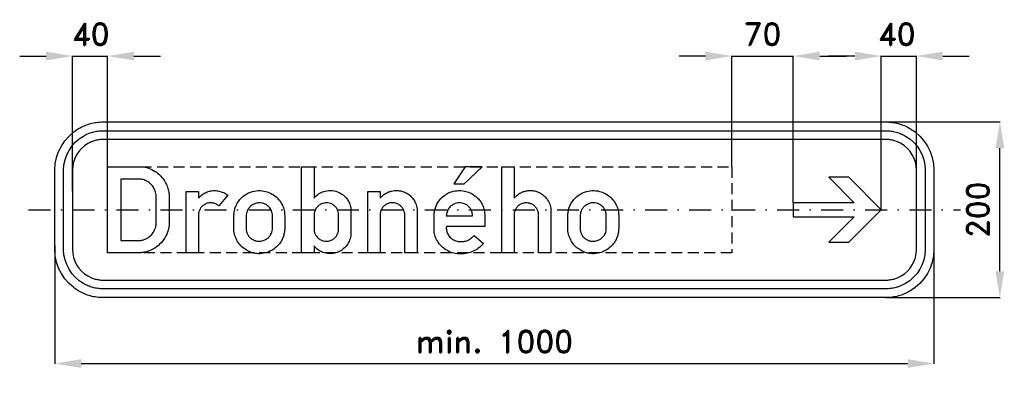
# Model space of a CAD drawing. Header units: millimetres. Extents: x -540 to 580, y -187 to 216.
import ezdxf

# ---------------------------------------------------------------- set-up
doc = ezdxf.new("R2010")
doc.units = ezdxf.units.MM
doc.header["$LTSCALE"] = 5
doc.linetypes.add('ČERCHOVANÁX2', pattern=[2, 1, -0.5, 0, -0.5])
doc.linetypes.add('ČÁRKOVANÁX2', pattern=[1.5, 1, -0.5])
doc.layers.add('Kóty', color=2, linetype='Continuous')
doc.layers.add('Značka', color=7, linetype='Continuous')
doc.styles.get("Standard").update_dxf_attribs({"font": 'romand.shx', "height": 25})
doc.dimstyles.get("Standard").update_dxf_attribs({"dimtxt": 25, "dimasz": 30, "dimexe": 0.18, "dimexo": 0.0625, "dimgap": 12.5, "dimtad": 1, "dimdec": 0, "dimzin": 0, "dimdsep": 46, "dimtxsty": 'Standard', "dimcen": 0.09, "dimadec": 0, "dimazin": 0, "dimtfac": 1, "dimtdec": 0, "dimtofl": 0, "dimtmove": 0, "dimatfit": 3, "dimfxl": 1, "dimtolj": 1, "dimtzin": 0, "dimarcsym": 0})

# ---------------------------------------------------------------- blocks, each defined once
blk = doc.blocks.new('*D2')
at = {"layer": 'Defpoints', "color": 0, "transparency": 16777216}
for p in [(-500, -40.5), (500, -43.7), (500, -175)]:
    blk.add_point(p, dxfattribs=at)
at = {"layer": 'Kóty', "color": 0, "lineweight": -2, "transparency": 16777216}
for p, q in [((-500, -40.6), (-500, -175.2)), ((500, -43.8), (500, -175.2)), ((-470, -175), (470, -175))]:
    blk.add_line(p, q, dxfattribs=at)
at = {"layer": 'Kóty', "color": 0, "transparency": 16777216}
for points in [[(-470, -170), (-470, -180), (-500, -175)], [(470, -170), (470, -180), (500, -175)]]:
    blk.add_solid(points, dxfattribs=at)
at = {"layer": 'Kóty', "color": 0, "transparency": 16777216, "insert": (0, -150), "char_height": 25, "attachment_point": 5}
blk.add_mtext('\\A1;min. 1000', dxfattribs=at)
blk = doc.blocks.new('*D3')
at = {"layer": 'Defpoints', "color": 0, "transparency": 16777216}
for p in [(426.8, 100), (575, 100), (445, -100)]:
    blk.add_point(p, dxfattribs=at)
at = {"layer": 'Kóty', "color": 0, "lineweight": -2, "transparency": 16777216}
for p, q in [((426.9, 100), (575.2, 100)), ((575, -70), (575, 70)), ((445.1, -100), (575.2, -100))]:
    blk.add_line(p, q, dxfattribs=at)
at = {"layer": 'Kóty', "color": 0, "transparency": 16777216}
for points in [[(570, 70), (580, 70), (575, 100)], [(570, -70), (580, -70), (575, -100)]]:
    blk.add_solid(points, dxfattribs=at)
at = {"layer": 'Kóty', "color": 0, "transparency": 16777216, "insert": (550, 0), "char_height": 25, "attachment_point": 5, "rotation": 90}
blk.add_mtext('\\A1;200', dxfattribs=at)
blk = doc.blocks.new('*D4')
at = {"layer": 'Defpoints', "color": 0, "transparency": 16777216}
for p in [(270, 175), (270, 49), (340, 8)]:
    blk.add_point(p, dxfattribs=at)
at = {"layer": 'Kóty', "color": 0, "lineweight": -2, "transparency": 16777216}
for p, q in [((240, 175), (210, 175)), ((270, 49.0625), (270, 175.18)), ((340, 8.0625), (340, 175.18)), ((370, 175), (400, 175))]:
    blk.add_line(p, q, dxfattribs=at)
at = {"layer": 'Kóty', "color": 0, "transparency": 16777216}
for points in [[(240, 180), (240, 170), (270, 175)], [(370, 180), (370, 170), (340, 175)]]:
    blk.add_solid(points, dxfattribs=at)
at = {"layer": 'Kóty', "color": 0, "transparency": 16777216, "insert": (305, 200), "char_height": 25, "attachment_point": 5}
blk.add_mtext('\\A1;70', dxfattribs=at)

msp = doc.modelspace()

# ---------------------------------------------------------------- linework, layer by layer
at = {"layer": 'Kóty'}
for p, q in [((-540, 175), (-510, 175)), ((-480, 21.1), (-480, 175.2)), ((-440, 49.1), (-440, 175.2)), ((-410, 175), (-380, 175)), ((410, 175), (380, 175)), ((440, 0.1), (440, 175.2)), ((480, 25.2), (480, 175.2)), ((510, 175), (540, 175))]:
    msp.add_line(p, q, dxfattribs=at)
for points in [[(-480, 175), (-440, 175)], [(270, 175), (340, 175)], [(440, 175), (480, 175)]]:
    msp.add_lwpolyline(points, dxfattribs=at)
for points in [[(-510, 180), (-510, 170), (-480, 175)], [(-410, 180), (-410, 170), (-440, 175)], [(410, 180), (410, 170), (440, 175)], [(510, 180), (510, 170), (480, 175)]]:
    msp.add_solid(points, dxfattribs=at)
at = {"layer": 'Značka', "color": 5}
for points in [[(-445, -100), (-445.2, -100), (-445.4, -100, -0.032183), (-452.5, -99.5, -0.035454), (-459.5, -98.1, -0.036275), (-466.3, -95.8, -0.034433), (-472.6, -92.6, -0.03373), (-478.6, -88.6), (-483.9, -83.9), (-488.6, -78.6), (-492.6, -72.6), (-495.8, -66.3), (-498.1, -59.5), (-499.5, -52.5), (-500, -45.4), (-500, -45.2), (-500, -45), (-500, 45), (-500, 45.2), (-500, 45.4), (-499.5, 52.5), (-498.1, 59.5), (-495.8, 66.3), (-492.6, 72.6), (-488.6, 78.6), (-483.9, 83.9), (-478.6, 88.6, -0.034227), (-472.6, 92.6, -0.034061), (-466.3, 95.7, -0.033424), (-459.5, 98.1, -0.034124), (-452.5, 99.5, -0.036745), (-445.4, 100), (-445.2, 100), (-445, 100), (445, 100), (445.2, 100), (445.4, 100, -0.032177), (452.5, 99.5, -0.035434), (459.5, 98.1, -0.036231), (466.3, 95.8, -0.034387), (472.6, 92.6), (478.6, 88.6), (483.9, 83.9), (488.6, 78.6), (492.6, 72.6), (495.8, 66.3), (498.1, 59.5), (499.5, 52.5), (500, 45.4), (500, 45.2), (500, 45), (500, -45), (500, -45.2), (500, -45.4), (499.5, -52.5), (498.1, -59.5), (495.8, -66.3), (492.6, -72.6), (488.6, -78.6), (483.9, -83.9), (478.6, -88.6), (472.6, -92.6, -0.034074), (466.3, -95.7, -0.033398), (459.5, -98.1, -0.034121), (452.5, -99.5, -0.036746), (445.4, -100), (445.2, -100), (445, -100), (-445, -100)], [(-445, -90), (-445.2, -90), (-445.3, -90, -0.03218), (-451.2, -89.6, -0.035441), (-456.9, -88.4, -0.036275), (-462.4, -86.5, -0.034405), (-467.6, -83.9), (-472.4, -80.7), (-476.8, -76.8), (-480.7, -72.5), (-483.9, -67.6), (-486.5, -62.4), (-488.4, -56.9), (-489.6, -51.2), (-490, -45.4), (-490, -45.2), (-490, -45), (-490, 45), (-490, 45.2), (-490, 45.4), (-489.6, 51.2), (-488.4, 56.9), (-486.5, 62.4), (-483.9, 67.6), (-480.7, 72.5), (-476.8, 76.8), (-472.4, 80.7), (-467.6, 83.9, -0.034043), (-462.4, 86.5, -0.03341), (-456.9, 88.4, -0.034119), (-451.2, 89.6, -0.036742), (-445.3, 90), (-445.2, 90), (-445, 90), (445, 90), (445.2, 90), (445.4, 90, -0.032169), (451.2, 89.6, -0.035423), (456.9, 88.4, -0.036263), (462.4, 86.5, -0.034405), (467.6, 83.9), (472.4, 80.7), (476.8, 76.8), (480.7, 72.5), (483.9, 67.6), (486.5, 62.4), (488.4, 56.9), (489.6, 51.2), (490, 45.4), (490, 45.2), (490, 45), (490, -45), (490, -45.2), (490, -45.4), (489.6, -51.2), (488.4, -56.9), (486.5, -62.4), (483.9, -67.6), (480.7, -72.5), (476.8, -76.8), (472.4, -80.7), (467.6, -83.9), (462.4, -86.5, -0.033403), (456.9, -88.4, -0.034116), (451.2, -89.6, -0.036749), (445.4, -90), (445.2, -90), (445, -90), (-445, -90)], [(-445, -80), (445, -80), (445.1, -80), (445.3, -80, 0.032169), (449.8, -79.7, 0.035452), (454.2, -78.8, 0.036304), (458.5, -77.3), (462.6, -75.3), (466.4, -72.8), (469.8, -69.7), (472.8, -66.4), (475.3, -62.6), (477.3, -58.5), (478.8, -54.2), (479.7, -49.8), (480, -45.3), (480, -45.1), (480, -45), (480, 45), (480, 45.1), (480, 45.3), (479.7, 49.8), (478.8, 54.2), (477.3, 58.5), (475.3, 62.6), (472.8, 66.4), (469.8, 69.7), (466.4, 72.8), (462.6, 75.3), (458.5, 77.3), (454.2, 78.8, 0.034146), (449.8, 79.7, 0.03675), (445.3, 80), (445.1, 80), (445, 80), (-445, 80), (-445.1, 80), (-445.3, 80, 0.032182), (-449.8, 79.7, 0.035448), (-454.2, 78.8, 0.036258), (-458.5, 77.3, 0.034413), (-462.6, 75.3), (-466.3, 72.8), (-469.8, 69.7), (-472.8, 66.4), (-475.3, 62.6), (-477.3, 58.5), (-478.8, 54.2), (-479.7, 49.8), (-480, 45.3), (-480, 45.1), (-480, 45), (-480, -45), (-480, -45.1), (-480, -45.3), (-479.7, -49.8), (-478.8, -54.2), (-477.3, -58.5), (-475.3, -62.6), (-472.8, -66.4), (-469.8, -69.7), (-466.3, -72.8), (-462.6, -75.3), (-458.5, -77.3, 0.033426), (-454.2, -78.8, 0.03412), (-449.8, -79.7, 0.036748), (-445.3, -80), (-445.1, -80), (-445, -80)], [(-440, -49), (-440, 49), (-403.7, 49, -0.002955), (-402.5, 49, -0.008866), (-401.4, 49, -0.074826), (-393.4, 47.4, -0.064095), (-386, 43.6, -0.05201), (-380.6, 39.4, -0.052248), (-376.1, 34.1, -0.0463), (-373, 28.7, -0.045159), (-371, 22.8, -0.019266), (-370.4, 20.2, -0.018601), (-370, 17.6), (-369.9, 17), (-369.8, 16.4), (-369.8, -15.4), (-369.8, -15.9), (-369.8, -16.3, -0.035139), (-370.2, -19.8, -0.027883), (-371, -23.2, -0.067), (-374.8, -31.9, -0.07401), (-380.9, -39.3, -0.055398), (-386.3, -43.6, -0.04934), (-392.6, -46.7, -0.035151), (-397.2, -48.1, -0.041158), (-402, -48.9, -0.006182), (-402.9, -48.9), (-403.8, -49), (-440, -49)], [(-219.3, -49), (-219.3, 49), (-205.2, 49), (-205.2, 13.2, -0.005805), (-204, 14.6, -0.017448), (-202.7, 15.9, -0.081037), (-197.1, 19.7, -0.076917), (-190.5, 21.6, -0.089546), (-182.3, 21.5, -0.091542), (-174.8, 18.6, -0.072221), (-169.8, 14.8, -0.069708), (-166.1, 9.7, -0.057139), (-164.1, 5, -0.059775), (-163.2, 0, -0.005496), (-163.2, -0.6), (-163.2, -1.2), (-163.2, -27.2), (-163.2, -27.7, -0.00492), (-163.2, -28.3, -0.037945), (-163.7, -31.5, -0.035665), (-164.7, -34.6, -0.06549), (-167.6, -40, -0.069262), (-171.9, -44.5, -0.063687), (-176.5, -47.6, -0.062077), (-181.7, -49.4, -0.072963), (-188.3, -49.9, -0.074014), (-194.8, -48.6, -0.058346), (-199.4, -46.4, -0.062375), (-203.3, -43.3, -0.01454), (-204.3, -42.2, -0.004846), (-205.2, -41.1), (-205.2, -49), (-219.3, -49)], [(8.3, -49), (8.3, 49), (22.3, 49), (22.3, 13.2, -0.002784), (23.2, 14.2, -0.008319), (24.2, 15.1, -0.044786), (27.9, 18.1, -0.056615), (32.1, 20.3, -0.052881), (36.2, 21.5, -0.046625), (40.5, 21.9, -0.056539), (45.8, 21.4, -0.060834), (50.9, 19.6, -0.068018), (55.9, 16.4, -0.064906), (59.9, 12, -0.068702), (62.9, 6.5, -0.077207), (64.2, 0.5, -0.006467), (64.3, -0.2), (64.3, -0.8), (64.3, -49), (50.3, -49), (50.3, -5.7), (50.3, -5.2, 0.008037), (50.2, -4.6, 0.064635), (49.4, -1.1, 0.068196), (47.7, 2, 0.072985), (45.1, 4.8, 0.070437), (41.9, 6.7, 0.067405), (38.5, 7.7, 0.06862), (34.9, 7.8, 0.07916), (30.8, 6.8, 0.078224), (27.2, 4.6, 0.069017), (24.8, 1.9, 0.074947), (23.2, -1.3, 0.037485), (22.6, -3.1, 0.025768), (22.4, -5.1), (22.4, -5.3), (22.3, -5.6), (22.3, -49), (8.3, -49)], [(-425.1, 35), (-425.1, -34.9), (-404.9, -34.9), (-404.1, -34.9, 0.009049), (-403.4, -34.9, 0.064934), (-399.3, -34.1, 0.055474), (-395.3, -32.4, 0.060183), (-391.4, -29.7, 0.064204), (-388.3, -26, 0.046771), (-386.5, -23, 0.042303), (-385.3, -19.6, 0.021158), (-385, -18.1, 0.026455), (-384.8, -16.5, 0.006517), (-384.7, -16), (-384.7, -15.5), (-384.7, 15.8), (-384.7, 16.4, 0.005185), (-384.8, 16.9, 0.038441), (-385.4, 19.9, 0.037922), (-386.4, 22.8, 0.064349), (-389, 27.2, 0.066856), (-392.7, 30.9, 0.069128), (-397.1, 33.5, 0.078393), (-402, 34.8, 0.012507), (-403, 34.9, 0.004175), (-403.9, 35), (-425.1, 35)], [(-350.6, -49), (-350.6, 21), (-336.5, 21), (-336.5, 13.3, -0.005354), (-335.4, 14.5, -0.01609), (-334.2, 15.8, -0.059421), (-330.1, 18.7, -0.056252), (-325.5, 20.7, -0.061468), (-320, 21.8, -0.062527), (-314.5, 21.5, -0.056643), (-309.5, 20.2, -0.054491), (-305, 17.8, -0.008088), (-304.2, 17.3), (-303.3, 16.7), (-313.3, 4.4, 0.005145), (-314.2, 5.1, 0.015386), (-315.2, 5.7, 0.073531), (-319.1, 7.4, 0.081605), (-323.3, 7.9, 0.089312), (-327.7, 7, 0.08766), (-331.6, 4.7, 0.074687), (-334.2, 1.8, 0.069775), (-335.9, -1.7, 0.028077), (-336.3, -3.1, 0.034203), (-336.5, -4.4, 0.01011), (-336.5, -4.9), (-336.5, -5.5), (-336.5, -49), (-350.6, -49)], [(-296.4, -6.1), (-296.4, -5.9), (-296.3, -5.6, -0.009089), (-296.1, -3.3, -0.020093), (-295.7, -1, -0.048103), (-294.4, 3.6, -0.043503), (-292.3, 7.8, -0.05767), (-288.4, 12.9, -0.06015), (-283.5, 17, -0.082226), (-275.3, 20.8, -0.081682), (-266.3, 21.8, -0.073888), (-258.4, 20.4, -0.073157), (-251.2, 16.9, -0.065874), (-245.8, 12.2, -0.066342), (-241.7, 6.2, -0.054203), (-239.5, 0.7, -0.053674), (-238.6, -5.1), (-238.5, -5.6), (-238.5, -6.2), (-238.5, -21.8), (-238.5, -22.3), (-238.6, -22.9, -0.029467), (-239.4, -27.7, -0.044489), (-240.9, -32.3, -0.061001), (-243.7, -37.6, -0.055879), (-247.8, -42.1, -0.073946), (-254.7, -46.9, -0.075291), (-262.7, -49.5, -0.05346), (-268.4, -50, -0.055214), (-274, -49.2, -0.049321), (-278.9, -47.6, -0.04569), (-283.4, -45, -0.054782), (-288.3, -41, -0.056329), (-292.2, -36, -0.064931), (-295.2, -29.5, -0.072649), (-296.4, -22.5), (-296.4, -22), (-296.4, -21.6), (-296.4, -6.1)], [(-144, -49), (-144, 21), (-130, 21), (-130, 13.4, -0.00418), (-128.7, 14.7, -0.012495), (-127.3, 15.9, -0.040691), (-124, 18.5, -0.050799), (-120.4, 20.3, -0.044302), (-117, 21.3, -0.036433), (-113.5, 21.8, -0.051724), (-108.3, 21.7, -0.059755), (-103.2, 20.4, -0.060327), (-98.6, 18.2, -0.057509), (-94.6, 14.9, -0.051898), (-91.7, 11.2, -0.051165), (-89.5, 7, -0.036506), (-88.5, 4, -0.040104), (-88, 0.8, -0.006778), (-87.9, 0.1), (-87.9, -0.6), (-87.9, -49), (-102, -49), (-102, -5.8), (-101.9, -5.3, 0.011855), (-101.9, -4.7, 0.073045), (-102.5, -1.9, 0.052711), (-103.7, 0.8, 0.052274), (-105.5, 3.3, 0.060048), (-107.8, 5.4, 0.079396), (-111.5, 7.3, 0.076883), (-115.6, 8, 0.082172), (-120, 7.5, 0.086092), (-123.9, 5.6, 0.070239), (-126.6, 3.2, 0.063113), (-128.6, 0.2, 0.045342), (-129.5, -2.1, 0.0557), (-129.9, -4.4, 0.008411), (-129.9, -4.9), (-130, -5.3), (-130, -49), (-144, -49)], [(-12.5, -38.4, -0.002695), (-13.4, -39.4, -0.008081), (-14.4, -40.4, -0.045823), (-18.9, -44.2, -0.046326), (-24, -47.1, -0.057683), (-30.8, -49.4, -0.056156), (-38.1, -50.2, -0.062983), (-46.1, -49.4, -0.071136), (-53.5, -46.5, -0.073604), (-60, -41.7, -0.068187), (-64.9, -35.3, -0.062724), (-67.8, -28.9, -0.079565), (-68.7, -22.2, -0.005009), (-68.7, -21.6), (-68.7, -21.1), (-68.7, -6), (-68.6, -5.4), (-68.6, -4.7, -0.031631), (-67.7, 0, -0.042634), (-66.2, 4.6, -0.074802), (-62.2, 11.4, -0.075595), (-56.4, 16.8, -0.053414), (-51.6, 19.5, -0.049384), (-46.4, 21.2, -0.060563), (-39.4, 21.9, -0.063991), (-32.5, 21, -0.058851), (-26.5, 18.8, -0.056374), (-21.3, 15.3, -0.052444), (-17.2, 11.2, -0.056929), (-14, 6.4, -0.054705), (-11.9, 0.9, -0.044547), (-11, -4.9), (-10.9, -5.4), (-10.9, -6), (-10.9, -19.2), (-54.6, -19.2, 0.003687), (-54.7, -20.1, 0.011002), (-54.7, -21.1, 0.065025), (-54, -25.2, 0.077929), (-52.2, -29, 0.098997), (-48.5, -32.9, 0.081464), (-43.7, -35.3, 0.070359), (-38.9, -36.2, 0.067887), (-34, -35.8, 0.063561), (-29.5, -34.3, 0.066285), (-25.6, -31.7, 0.019644), (-24.3, -30.5, 0.006553), (-23.1, -29.3), (-12.5, -38.4)], [(83.5, -6.1), (83.5, -5.9), (83.5, -5.6, -0.009089), (83.8, -3.3, -0.020093), (84.1, -1, -0.048103), (85.5, 3.6, -0.043503), (87.6, 7.8, -0.05767), (91.5, 12.9, -0.06015), (96.4, 17, -0.082226), (104.6, 20.8, -0.081682), (113.5, 21.8, -0.073888), (121.5, 20.4, -0.073157), (128.7, 16.9, -0.065874), (134.1, 12.2, -0.066342), (138.2, 6.2, -0.054203), (140.4, 0.7, -0.053674), (141.3, -5.1), (141.4, -5.6), (141.4, -6.2), (141.4, -21.8), (141.3, -22.3), (141.3, -22.9, -0.029467), (140.5, -27.7, -0.044489), (139, -32.3, -0.061001), (136.1, -37.6, -0.055879), (132.1, -42.1, -0.073946), (125.2, -46.9, -0.075291), (117.2, -49.5, -0.05346), (111.5, -50, -0.055214), (105.9, -49.2, -0.049321), (101, -47.6, -0.04569), (96.4, -45, -0.054782), (91.6, -41, -0.056329), (87.7, -36, -0.064931), (84.7, -29.5, -0.072649), (83.5, -22.5), (83.5, -22), (83.5, -21.6), (83.5, -6.1)], [(-282.4, -6.6), (-282.4, -21.2), (-282.4, -21.6), (-282.3, -22, 0.04895), (-282, -24.6, 0.048736), (-281.1, -27.2, 0.07394), (-278.9, -30.7, 0.075989), (-275.8, -33.4, 0.072364), (-272.3, -35.1, 0.069474), (-268.4, -35.8, 0.074515), (-264.1, -35.4, 0.073735), (-260.1, -33.8, 0.072975), (-256.7, -31.3, 0.076363), (-254.3, -27.9, 0.051036), (-253.2, -25.3, 0.04894), (-252.6, -22.6, 0.00531), (-252.6, -22.2), (-252.5, -21.8), (-252.5, -6.2), (-252.6, -5.8), (-252.6, -5.4, 0.04566), (-253.2, -2.6, 0.050975), (-254.3, 0.1, 0.081493), (-257.1, 3.8, 0.083328), (-260.8, 6.4, 0.067581), (-264.2, 7.6, 0.064269), (-267.9, 7.9, 0.068125), (-271.7, 7.3, 0.068991), (-275.3, 5.6, 0.070495), (-278.4, 3.1, 0.073287), (-280.7, -0.1, 0.052039), (-281.7, -2.8, 0.044965), (-282.3, -5.7, 0.004794), (-282.3, -6.1), (-282.4, -6.6)], [(-205.2, -6), (-205.2, -22.2), (-205.2, -22.5), (-205.2, -22.9, 0.058666), (-204.7, -25.7, 0.055578), (-203.6, -28.4, 0.079362), (-201, -31.8, 0.083147), (-197.6, -34.3, 0.069286), (-194.3, -35.5, 0.065166), (-190.8, -35.8, 0.07621), (-186.7, -35.1, 0.081495), (-183, -33.1, 0.071361), (-180.3, -30.6, 0.064217), (-178.4, -27.4, 0.038668), (-177.7, -25.4, 0.044504), (-177.3, -23.4, 0.006607), (-177.2, -23), (-177.2, -22.6), (-177.2, -5.2, 0.003812), (-177.3, -4.6, 0.011441), (-177.3, -3.9, 0.068407), (-178.2, -0.7, 0.06224), (-179.8, 2.1, 0.064645), (-182.2, 4.7, 0.064906), (-185.1, 6.6, 0.059368), (-188.1, 7.6, 0.062536), (-191.2, 8, 0.05436), (-193.9, 7.7, 0.047873), (-196.6, 6.8, 0.056059), (-199.4, 5.3, 0.067217), (-201.8, 3.1, 0.047198), (-203.1, 1.3, 0.037934), (-204.1, -0.7, 0.033193), (-204.7, -2.6, 0.040642), (-205.1, -4.6, 0.012478), (-205.2, -5.3, 0.00415), (-205.2, -6)], [(-24.9, -6.9, 0.008287), (-25.1, -5.3, 0.024979), (-25.3, -3.6, 0.067223), (-26.4, -0.2, 0.065187), (-28.5, 2.8, 0.074787), (-31.5, 5.5, 0.075283), (-35.2, 7.2, 0.108611), (-41.6, 7.8, 0.11325), (-47.5, 5.7, 0.086985), (-51.1, 2.7, 0.078971), (-53.5, -1.3, 0.038505), (-54.2, -3.3, 0.045047), (-54.6, -5.4, 0.013365), (-54.6, -6.2, 0.00444), (-54.7, -6.9), (-24.9, -6.9)], [(97.5, -6.6), (97.5, -21.2), (97.5, -21.6), (97.5, -22, 0.04895), (97.9, -24.6, 0.048736), (98.8, -27.2, 0.07394), (101, -30.7, 0.075989), (104.1, -33.4, 0.072364), (107.6, -35.1, 0.069474), (111.5, -35.8, 0.074515), (115.8, -35.4, 0.073735), (119.8, -33.8, 0.072975), (123.1, -31.3, 0.076363), (125.6, -27.9, 0.051036), (126.7, -25.3, 0.04894), (127.3, -22.6, 0.00531), (127.3, -22.2), (127.3, -21.8), (127.3, -6.2), (127.3, -5.8), (127.3, -5.4, 0.04566), (126.7, -2.6, 0.050975), (125.5, 0.1, 0.081493), (122.8, 3.8, 0.083328), (119.1, 6.4, 0.067581), (115.6, 7.6, 0.064269), (112, 7.9, 0.068125), (108.1, 7.3, 0.068991), (104.6, 5.6, 0.070495), (101.5, 3.1, 0.073287), (99.2, -0.1, 0.052039), (98.1, -2.8, 0.044965), (97.6, -5.7, 0.004794), (97.6, -6.1), (97.5, -6.6)]]:
    msp.add_lwpolyline(points, format="xyb", dxfattribs=at)
at = {"layer": 'Značka', "color": 6, "linetype": 'ČÁRKOVANÁX2', "ltscale": 2.5}
msp.add_lwpolyline([(-440, -49), (-440, 49), (270, 49), (270, -49), (-440, -49)], dxfattribs=at)
at = {"layer": 'Značka', "color": 5}
for points in [[(-46.2, 29.5), (-34.3, 29.5), (-13.8, 48.8), (-33.1, 48.8), (-46.2, 29.5)], [(403, -37), (440, 0), (403, 37), (380.4, 37), (409.4, 8), (340, 8), (340, -8), (409.4, -8), (380.4, -37), (403, -37)]]:
    msp.add_lwpolyline(points, dxfattribs=at)
at = {"layer": 'Značka', "color": 6, "linetype": 'ČERCHOVANÁX2', "ltscale": 5}
msp.add_lwpolyline([(-530, 0), (530, 0)], dxfattribs=at)

# ---------------------------------------------------------------- texts
at = {"layer": 'Kóty', "char_height": 25, "attachment_point": 5}
for insert in [(-459.2, 200), (457.6, 200)]:
    msp.add_mtext('\\A1;40', dxfattribs=dict(at, insert=insert))

# ---------------------------------------------------------------- dimensions: what is measured, and where the dimension line sits
at = {"layer": 'Kóty'}
dim = msp.add_linear_dim(base=(270, 175), p1=(340, 8), p2=(270, 49), dimstyle='Standard', dxfattribs=at)
dim.commit()
dim.dimension.update_dxf_attribs({"geometry": '*D4', "text_midpoint": (305, 200)})
dim = msp.add_linear_dim(base=(575, 100), p1=(445, -100), p2=(426.8, 100), angle=90, dimstyle='Standard', dxfattribs=at)
dim.commit()
dim.dimension.update_dxf_attribs({"geometry": '*D3', "text_midpoint": (550, 0)})
dim = msp.add_linear_dim(base=(500, -175), p1=(-500, -40.5), p2=(500, -43.7), text='min. 1000', dimstyle='Standard', dxfattribs=at)
dim.commit()
dim.dimension.update_dxf_attribs({"geometry": '*D2', "text_midpoint": (0, -150)})

doc.saveas('drawing.dxf')
